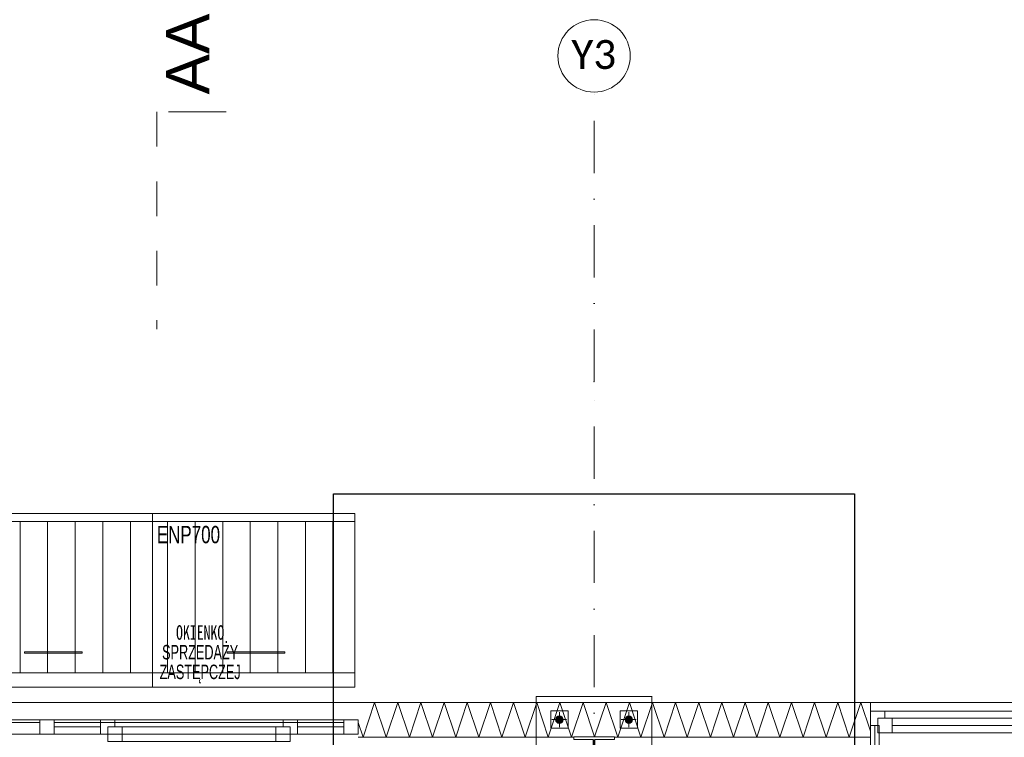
# Model space of a CAD drawing. Header units: centimetres. Extents: x -9388 to 91680, y -1419244 to 50347.
# Tile 33 of 183: x 9989 to 13391, y -701614 to -699135. Entities that reach past the tile are written whole.
import ezdxf
from ezdxf.enums import TextEntityAlignment as Align

# ---------------------------------------------------------------- set-up
doc = ezdxf.new("R2010")
doc.units = ezdxf.units.CM
for name, pattern in [('CENTER', [2, 1.25, -0.25, 0.25, -0.25]), ('Kropki i Kreski', [360, 180, -90, 0, -90]), ('Przerywana', [240, 120, -120])]:
    doc.linetypes.add(name, pattern=pattern)
doc.layers.add('! słupy stalowe_Nr_pióra__232', color=7, linetype='Continuous', lineweight=13, true_color=0x24a2ff)
for name, color, linetype, lineweight in [('! słupy stalowe_Nr_pióra__7', 7, 'Continuous', 13), ('Okna ArchiCADa_Nr_pióra__23', 7, 'Continuous', 15), ('Okna ArchiCADa_Nr_pióra__3', 7, 'Continuous', 13), ('Okna ArchiCADa_Nr_pióra__41', 7, 'Continuous', 15), ('Okna ArchiCADa_Nr_pióra__43', 7, 'Continuous', 13), ('Osie_Nr_pióra__1', 7, 'Continuous', 13), ('Osie_Nr_pióra__4', 7, 'Continuous', 13), ('Osie_Nr_pióra__7', 7, 'Continuous', 13), ('Przekroje_Nr_pióra__5', 7, 'Continuous', 13), ('Q_podkład', 8, 'Continuous', 9), ('Wnętrze - umeblowanie_Nr_pióra__161', 7, 'Continuous', 5), ('Wnętrze - umeblowanie_Nr_pióra__7', 7, 'Continuous', 13), ('Ściany zewnętrzne_Nr_pióra__1', 7, 'Continuous', 13), ('Ściany zewnętrzne_Nr_pióra__174', 7, 'Continuous', 5), ('Ściany zewnętrzne_Nr_pióra__41', 7, 'Continuous', 15)]:
    doc.layers.add(name, color=color, linetype=linetype, lineweight=lineweight)
for name, color, linetype in [('Okna ArchiCADa', 7, 'Continuous'), ('Osie', 7, 'Continuous'), ('Przekroje', 7, 'Continuous')]:
    doc.layers.add(name, color=color, linetype=linetype)
doc.layers.add('Q_uwagi', color=7, linetype='Continuous', lineweight=30, true_color=0xff0101, plot=False)
doc.styles.add('GENERATED_STYLE_2', font='arial.ttf')
doc.styles.add('GENERATED_STYLE_3', font='calibri.ttf')

# ---------------------------------------------------------------- blocks, each defined once
blk = doc.blocks.new('Standardowy znacznik siatki_6')
at = {"layer": 'Osie_Nr_pióra__4', "linetype": 'Kropki i Kreski'}
for p, q in [((1000, 0), (12138.2, 0)), ((12138.2, 0), (13138.2, 0))]:
    blk.add_line(p, q, dxfattribs=at)
blk.add_point((12138.2, 0), dxfattribs=at)
blk.add_point((12138.2, 0), dxfattribs=at)
at = {"layer": 'Osie_Nr_pióra__7', "linetype": 'Continuous'}
blk.add_circle((13263.2, 0), 125, dxfattribs=at)
at = {"layer": 'Osie_Nr_pióra__1', "style": 'GENERATED_STYLE_3'}
for tag, p in [('AC_MarkerText_1_0', (-125, 4.9)), ('AC_MarkerText_1_1', (13263.2, 4.9))]:
    blk.add_attdef(tag, text='', height=100, rotation=270, dxfattribs=at).set_placement(p, align=Align.MIDDLE_CENTER)
blk = doc.blocks.new('Płaszczyzna odcinająca_2', base_point=(40808, -700499.7))
at = {"layer": 'Przekroje_Nr_pióra__5', "linetype": 'Przerywana'}
blk.add_line((40808, -700499.7), (40657.1, -701234.4), dxfattribs=at)
at = {"layer": 'Przekroje_Nr_pióra__5', "linetype": 'Continuous'}
blk.add_line((40847.2, -700507.8), (41043.1, -700548), dxfattribs=at)
at = {"layer": 'Przekroje_Nr_pióra__5', "insert": (40997.8, -700477.5), "char_height": 150, "attachment_point": 7, "rotation": 78.3916, "style": 'GENERATED_STYLE_3'}
blk.add_mtext('\\A1;{\\fArial|b0|i0|c238|p38;AA}', dxfattribs=at)
blk = doc.blocks.new('Witryna sklepowa 19')
at = {"layer": 'Okna ArchiCADa_Nr_pióra__3', "color": 8, "linetype": 'Continuous'}
for p, q in [((-625, 60), (625, 60)), ((-625, 0), (625, 0)), ((-625, 0), (-625, -50)), ((-575, 0), (-625, 0)), ((-575, -50), (-575, 0)), ((575, 0), (575, -50)), ((625, 0), (575, 0)), ((625, -50), (625, 0)), ((-625, -50), (625, -50)), ((-625, -50), (-575, -50)), ((575, -50), (625, -50)), ((-595, -260), (595, -260))]:
    blk.add_line(p, q, dxfattribs=at)
at = {"layer": 'Okna ArchiCADa_Nr_pióra__41', "color": 8, "linetype": 'Continuous'}
for p, q in [((-625, 0), (-625, -50)), ((625, 0), (625, -50))]:
    blk.add_line(p, q, dxfattribs=at)
at = {"layer": 'Okna ArchiCADa_Nr_pióra__43', "color": 8, "linetype": 'Continuous'}
blk.add_line((-575, -10), (575, -10), dxfattribs=at)
blk = doc.blocks.new('Okno potrójne 19')
at = {"layer": 'Okna ArchiCADa_Nr_pióra__23', "color": 8, "linetype": 'Continuous'}
for p, q in [((-550, 0), (-500, 0)), ((-500, 0), (-500, -50)), ((-340.5, -50), (-340.5, 0)), ((-340.5, 0), (-315.5, 0)), ((-315.5, 25), (-265.5, 25)), ((-315.5, -25), (-315.5, 25)), ((-315.5, 0), (-315.5, -25)), ((-265.5, 25), (-265.5, -25)), ((-265.5, 25), (265.5, 25)), ((-265.5, 0), (265.5, 0)), ((265.5, -25), (265.5, 25)), ((265.5, 25), (315.5, 25)), ((315.5, 25), (315.5, -25)), ((315.5, -25), (315.5, 0)), ((315.5, 0), (340.5, 0)), ((340.5, 0), (340.5, -50)), ((500, -50), (500, 0)), ((500, 0), (550, 0)), ((-315.5, -25), (-290.5, -25)), ((-265.5, -25), (-315.5, -25)), ((-290.5, -25), (-290.5, -50)), ((265.5, -25), (-265.5, -25)), ((315.5, -25), (265.5, -25)), ((290.5, -50), (290.5, -25)), ((290.5, -25), (315.5, -25)), ((-500, -50), (-550, -50)), ((-315.5, -50), (-340.5, -50)), ((-290.5, -50), (-315.5, -50)), ((315.5, -50), (290.5, -50)), ((340.5, -50), (315.5, -50)), ((550, -50), (500, -50))]:
    blk.add_line(p, q, dxfattribs=at)
at = {"layer": 'Okna ArchiCADa_Nr_pióra__3', "color": 8, "linetype": 'Continuous'}
for p, q in [((-520, 210), (520, 210)), ((-500, 0), (-340.5, 0)), ((-265.5, 25), (265.5, 25)), ((340.5, 0), (500, 0)), ((-500, -25), (-340.5, -25)), ((340.5, -25), (500, -25)), ((-340.5, -50), (-500, -50)), ((290.5, -50), (-290.5, -50)), ((500, -50), (340.5, -50)), ((-550, -110), (550, -110))]:
    blk.add_line(p, q, dxfattribs=at)
at = {"layer": 'Okna ArchiCADa_Nr_pióra__41', "color": 8, "linetype": 'Continuous'}
for p, q in [((-550, -50), (-550, 0)), ((550, -50), (550, 0))]:
    blk.add_line(p, q, dxfattribs=at)
blk = doc.blocks.new('Witryna sklepowa 19_2')
at = {"layer": 'Okna ArchiCADa_Nr_pióra__3', "color": 8, "linetype": 'Continuous'}
for p, q in [((-550, 60), (550, 60)), ((-550, 0), (550, 0)), ((-550, 0), (-550, -50)), ((-500, 0), (-550, 0)), ((-500, -50), (-500, 0)), ((500, 0), (500, -50)), ((550, 0), (500, 0)), ((550, -50), (550, 0)), ((-550, -50), (550, -50)), ((-550, -50), (-500, -50)), ((500, -50), (550, -50)), ((-520, -260), (520, -260))]:
    blk.add_line(p, q, dxfattribs=at)
at = {"layer": 'Okna ArchiCADa_Nr_pióra__41', "color": 8, "linetype": 'Continuous'}
for p, q in [((-550, 0), (-550, -50)), ((550, 0), (550, -50))]:
    blk.add_line(p, q, dxfattribs=at)
at = {"layer": 'Okna ArchiCADa_Nr_pióra__43', "color": 8, "linetype": 'Continuous'}
blk.add_line((-500, -10), (500, -10), dxfattribs=at)
blk = doc.blocks.new('Okno 19_2')
at = {"layer": 'Okna ArchiCADa_Nr_pióra__23', "color": 8, "linetype": 'Continuous'}
for p, q in [((-450, 0), (-425, 0)), ((-425, 25), (-375, 25)), ((-425, -25), (-425, 25)), ((-425, 0), (-425, -25)), ((-375, 25), (-375, -25)), ((-375, 25), (375, 25)), ((-375, 0), (375, 0)), ((375, -25), (375, 25)), ((375, 25), (425, 25)), ((425, 25), (425, -25)), ((425, -25), (425, 0)), ((425, 0), (450, 0)), ((-425, -25), (-400, -25)), ((-375, -25), (-425, -25)), ((-400, -25), (-400, -50)), ((375, -25), (-375, -25)), ((425, -25), (375, -25)), ((400, -50), (400, -25)), ((400, -25), (425, -25)), ((-400, -50), (-450, -50)), ((450, -50), (400, -50))]:
    blk.add_line(p, q, dxfattribs=at)
at = {"layer": 'Okna ArchiCADa_Nr_pióra__3', "color": 8, "linetype": 'Continuous'}
for p, q in [((-420, 240), (420, 240)), ((-375, 25), (375, 25)), ((400, -50), (-400, -50)), ((-450, -80), (450, -80))]:
    blk.add_line(p, q, dxfattribs=at)
at = {"layer": 'Okna ArchiCADa_Nr_pióra__41', "color": 8, "linetype": 'Continuous'}
for p, q in [((-450, -50), (-450, 0)), ((450, -50), (450, 0))]:
    blk.add_line(p, q, dxfattribs=at)
blk = doc.blocks.new('PAB.01_RZUT PRZYZIEMIA')
at = {"layer": '! słupy stalowe_Nr_pióra__7', "linetype": 'Continuous'}
for points in [[(41867, -701552.3, 1), (41841, -701552.3, 1)], [(41867, -701552.3, 1), (41841, -701552.3, 1)], [(42107, -701552.3, 1), (42081, -701552.3, 1)], [(42107, -701552.3, 1), (42081, -701552.3, 1)]]:
    blk.add_hatch(color=8, dxfattribs=at).paths.add_polyline_path(points)
at = {"layer": 'Wnętrze - umeblowanie_Nr_pióra__161', "linetype": 'Continuous'}
h = blk.add_hatch(dxfattribs=at)
h.set_pattern_fill('ANSI31', color=8, angle=11.6084, style=0, pattern_type=2)
h.set_pattern_definition([(89.999997, (306218.2, -597398.2), (-95.25, 5e-06), [])])
h.paths.add_polyline_path([(39747.8, -700868.5), (39747.8, -701391.5), (40447.8, -701391.5), (40447.8, -700868.5)])
h = blk.add_hatch(dxfattribs=at)
h.set_pattern_fill('ANSI31', color=8, angle=11.6084, style=0, pattern_type=2)
h.set_pattern_definition([(89.999997, (306918.2, -597398.2), (-95.25, 5e-06), [])])
h.paths.add_polyline_path([(40447.8, -700868.5), (40447.8, -701391.5), (41147.8, -701391.5), (41147.8, -700868.5)])
at = {"layer": '! słupy stalowe_Nr_pióra__232', "color": 8, "linetype": 'Continuous'}
for p, q in [((41774, -701472.3), (41774.1, -701472.3)), ((41774, -701472.3), (41774.1, -701472.3)), ((41774, -701472.3), (41774, -701872.3)), ((42174, -701472.3), (41774, -701472.3)), ((42174, -701472.3), (42174.1, -701472.3)), ((42174, -701472.3), (42174.1, -701472.3)), ((42174, -701872.3), (42174, -701472.3)), ((41824, -701522.3), (41824, -701582.3)), ((41884, -701522.3), (41824, -701522.3)), ((41849.4, -701541), (41845.5, -701543.6)), ((41849.4, -701541.2), (41845.5, -701543.8)), ((41854, -701540), (41849.4, -701541)), ((41854, -701540.3), (41849.4, -701541.2)), ((41858.6, -701541), (41854, -701540)), ((41858.6, -701541.2), (41854, -701540.3)), ((41862.5, -701543.6), (41858.6, -701541)), ((41862.5, -701543.8), (41858.6, -701541.2)), ((41884, -701582.3), (41884, -701522.3)), ((42124, -701522.3), (42064, -701522.3)), ((42064, -701522.3), (42064, -701582.3)), ((42089.4, -701541), (42085.5, -701543.6)), ((42089.4, -701541.2), (42085.5, -701543.8)), ((42094, -701540), (42089.4, -701541)), ((42094, -701540.3), (42089.4, -701541.2)), ((42098.6, -701541), (42094, -701540)), ((42098.6, -701541.2), (42094, -701540.3)), ((42102.5, -701543.6), (42098.6, -701541)), ((42102.5, -701543.8), (42098.6, -701541.2)), ((42124, -701582.3), (42124, -701522.3)), ((41395.2, -701552.3), (41395.3, -701552.3)), ((41828, -701552.3), (41828.1, -701552.3)), ((41828, -701552.3), (41828.1, -701552.3)), ((41842.9, -701547.5), (41842, -701552)), ((41842.9, -701547.7), (41842, -701552.3)), ((41842, -701552), (41842, -701557.3)), ((41842, -701552.3), (41842.9, -701556.9)), ((41845.5, -701543.6), (41842.9, -701547.5)), ((41845.5, -701543.8), (41842.9, -701547.7)), ((41842.9, -701556.9), (41845.5, -701560.8)), ((41845.5, -701560.8), (41849.4, -701563.4)), ((41849.4, -701563.4), (41854, -701564.3)), ((41854, -701564.3), (41858.6, -701563.4)), ((41858.6, -701563.4), (41862.5, -701560.8)), ((41865.1, -701547.5), (41862.5, -701543.6)), ((41865.1, -701547.7), (41862.5, -701543.8)), ((41862.5, -701560.8), (41865.1, -701556.9)), ((41866, -701552), (41865.1, -701547.5)), ((41866, -701552.3), (41865.1, -701547.7)), ((41865.1, -701556.9), (41866, -701552.3)), ((41866, -701557.3), (41866, -701552)), ((42082.9, -701547.5), (42082, -701552)), ((42082.9, -701547.7), (42082, -701552.3)), ((42082, -701552), (42082, -701557.3)), ((42082, -701552.3), (42082.9, -701556.9)), ((42085.5, -701543.6), (42082.9, -701547.5)), ((42085.5, -701543.8), (42082.9, -701547.7)), ((42082.9, -701556.9), (42085.5, -701560.8)), ((42085.5, -701560.8), (42089.4, -701563.4)), ((42089.4, -701563.4), (42094, -701564.3)), ((42094, -701564.3), (42098.6, -701563.4)), ((42098.6, -701563.4), (42102.5, -701560.8)), ((42105.1, -701547.5), (42102.5, -701543.6)), ((42105.1, -701547.7), (42102.5, -701543.8)), ((42102.5, -701560.8), (42105.1, -701556.9)), ((42106, -701552), (42105.1, -701547.5)), ((42106, -701552.3), (42105.1, -701547.7)), ((42105.1, -701556.9), (42106, -701552.3)), ((42106, -701557.3), (42106, -701552)), ((41824, -701582.3), (41884, -701582.3)), ((42064, -701582.3), (42124, -701582.3))]:
    blk.add_line(p, q, dxfattribs=at)
at = {"layer": '! słupy stalowe_Nr_pióra__232', "color": 8, "linetype": 'CENTER'}
for p, q in [((41854, -701578.3), (41854, -701526.3)), ((42094, -701578.3), (42094, -701526.3)), ((41828, -701552.3), (41880, -701552.3)), ((42068, -701552.3), (42120, -701552.3))]:
    blk.add_line(p, q, dxfattribs=at)
at = {"layer": '! słupy stalowe_Nr_pióra__232', "color": 8, "linetype": 'Continuous', "flags": 128}
blk.add_lwpolyline([(42044, -701732.3), (41904, -701732.3), (41904, -701723.8), (41971.3, -701723.8), (41971.3, -701620.8), (41904, -701620.8), (41904, -701612.3), (42044, -701612.3), (42044, -701620.8), (41976.8, -701620.8), (41976.8, -701723.8), (42044, -701723.8)], close=True, dxfattribs=at)
at = {"layer": '! słupy stalowe_Nr_pióra__232', "color": 8, "linetype": 'Continuous'}
for centre in [(41854, -701552.3), (42094, -701552.3)]:
    blk.add_circle(centre, 13, dxfattribs=at)
at = {"layer": 'Wnętrze - umeblowanie_Nr_pióra__161', "color": 8, "linetype": 'Continuous'}
for p, q in [((40447.8, -700867.8), (39747.8, -700867.8)), ((41147.8, -700867.8), (40447.8, -700867.8)), ((40447.8, -701390.8), (39747.8, -701390.8)), ((41147.8, -701390.8), (40447.8, -701390.8))]:
    blk.add_line(p, q, dxfattribs=at)
at = {"layer": 'Wnętrze - umeblowanie_Nr_pióra__161', "color": 8, "linetype": 'Continuous', "flags": 128}
for points in [[(40447.8, -700840.8), (39747.8, -700840.8), (39747.8, -701440.8), (40447.8, -701440.8)], [(41147.8, -700840.8), (40447.8, -700840.8), (40447.8, -701440.8), (41147.8, -701440.8)], [(40205.8, -701318.1), (40005.8, -701318.1), (40005.8, -701323.1), (40205.8, -701323.1)], [(40905.8, -701318.1), (40705.8, -701318.1), (40705.8, -701323.1), (40905.8, -701323.1)]]:
    blk.add_lwpolyline(points, close=True, dxfattribs=at)
at = {"layer": 'Ściany zewnętrzne_Nr_pióra__1', "color": 8, "linetype": 'Continuous'}
for p, q in [((42929, -701572.8), (42944, -701572.8)), ((42944, -701572.8), (42959, -701572.8)), ((42959, -701572.8), (42959, -701812.8))]:
    blk.add_line(p, q, dxfattribs=at)
at = {"layer": 'Ściany zewnętrzne_Nr_pióra__174', "color": 8, "linetype": 'Continuous'}
for p, q in [((41175.8, -701612.8), (41215.8, -701492.8)), ((41215.8, -701492.8), (41255.8, -701612.8)), ((41255.8, -701612.8), (41295.8, -701492.8)), ((41295.8, -701492.8), (41335.8, -701612.8)), ((41335.8, -701612.8), (41375.8, -701492.8)), ((41375.8, -701492.8), (41415.8, -701612.8)), ((41415.8, -701612.8), (41455.8, -701492.8)), ((41455.8, -701492.8), (41495.8, -701612.8)), ((41495.8, -701612.8), (41535.8, -701492.8)), ((41535.8, -701492.8), (41575.8, -701612.8)), ((41575.8, -701612.8), (41615.8, -701492.8)), ((41615.8, -701492.8), (41655.8, -701612.8)), ((41655.8, -701612.8), (41695.8, -701492.8)), ((41695.8, -701492.8), (41735.8, -701612.8)), ((41735.8, -701612.8), (41775.8, -701492.8)), ((41775.8, -701492.8), (41815.8, -701612.8)), ((41815.8, -701612.8), (41855.8, -701492.8)), ((41855.8, -701492.8), (41895.8, -701612.8)), ((41895.8, -701612.8), (41935.8, -701492.8)), ((41935.8, -701492.8), (41975.6, -701612.3)), ((41975.9, -701612.3), (42015.8, -701492.8)), ((42015.8, -701492.8), (42055.8, -701612.8)), ((42055.8, -701612.8), (42095.8, -701492.8)), ((42095.8, -701492.8), (42135.8, -701612.8)), ((42135.8, -701612.8), (42175.8, -701492.8)), ((42175.8, -701492.8), (42215.8, -701612.8)), ((42215.8, -701612.8), (42255.8, -701492.8)), ((42255.8, -701492.8), (42295.8, -701612.8)), ((42295.8, -701612.8), (42335.8, -701492.8)), ((42335.8, -701492.8), (42375.8, -701612.8)), ((42375.8, -701612.8), (42415.8, -701492.8)), ((42415.8, -701492.8), (42455.8, -701612.8)), ((42455.8, -701612.8), (42495.8, -701492.8)), ((42495.8, -701492.8), (42535.8, -701612.8)), ((42535.8, -701612.8), (42575.8, -701492.8)), ((42575.8, -701492.8), (42615.8, -701612.8)), ((42615.8, -701612.8), (42655.8, -701492.8)), ((42655.8, -701492.8), (42695.8, -701612.8)), ((42695.8, -701612.8), (42735.8, -701492.8)), ((42735.8, -701492.8), (42775.8, -701612.8)), ((42775.8, -701612.8), (42815.8, -701492.8)), ((42815.8, -701492.8), (42855.8, -701612.8)), ((42855.8, -701612.8), (42895.8, -701492.8)), ((42895.8, -701492.8), (42929, -701592.4)), ((41159, -701562.4), (41175.8, -701612.8))]:
    blk.add_line(p, q, dxfattribs=at)
at = {"layer": 'Ściany zewnętrzne_Nr_pióra__41', "color": 8, "linetype": 'Continuous'}
for p, q in [((42929, -701492.8), (42929, -701522.8)), ((42929, -701522.8), (42929, -701572.8)), ((42929, -701782.8), (42929, -701572.8)), ((42944, -701797.8), (42944, -701572.8)), ((41904.1, -701612.8), (41159, -701612.8)), ((42049, -701612.8), (42044.1, -701612.8)), ((42109, -701612.8), (42049, -701612.8)), ((42929, -701612.8), (42109, -701612.8))]:
    blk.add_line(p, q, dxfattribs=at)
at = {"layer": 'Ściany zewnętrzne_Nr_pióra__41', "color": 8, "linetype": 'Continuous', "flags": 128}
blk.add_lwpolyline([(42929, -701492.8), (41159, -701492.8)], dxfattribs=at)
at = {"layer": 'Okna ArchiCADa', "color": 8, "linetype": 'Continuous', "xscale": -1, "zscale": 1000}
for name, p, rotation in [('Witryna sklepowa 19', (39483.7, -701552.8), 0.0001226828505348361), ('Okno potrójne 19', (40609, -701602.8), 180.0001226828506), ('Witryna sklepowa 19_2', (40609, -701552.8), 0.0001226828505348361), ('Witryna sklepowa 19_2', (40609, -701552.8), 0.0001226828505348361)]:
    blk.add_blockref(name, p, dxfattribs=dict(at, rotation=rotation))
at = {"layer": 'Okna ArchiCADa', "color": 8, "linetype": 'Continuous', "zscale": 1000, "rotation": 180.0001226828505}
blk.add_blockref('Okno 19_2', (43379, -701572.8), dxfattribs=at)
at = {"layer": 'Osie', "color": 8, "linetype": 'Continuous'}
ref = blk.add_blockref('Standardowy znacznik siatki_6', (41974, -712523.4), dxfattribs=dict(at, zscale=1000, rotation=89.99999713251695))
ref.add_attrib('AC_MarkerText_1_1', 'Y3', dxfattribs={"layer": 'Osie_Nr_pióra__1', "color": 7, "height": 100, "rotation": 360, "style": 'GENERATED_STYLE_3'}).set_placement((41973, -699255.4), align=Align.MIDDLE_CENTER)
at = {"layer": 'Przekroje', "color": 8, "rotation": 11.60840108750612}
blk.add_blockref('Płaszczyzna odcinająca_2', (40463.3, -699453.4), dxfattribs=at)
at = {"layer": 'Wnętrze - umeblowanie_Nr_pióra__161', "color": 8, "linetype": 'Continuous', "insert": (40572.4, -700913.8), "char_height": 60, "attachment_point": 5, "rotation": 360, "style": 'GENERATED_STYLE_3'}
blk.add_mtext('\\A1;{\\W0.700000x;\\fArial|b0|i0|c238|p38;ENP700}', dxfattribs=at)
at = {"layer": 'Wnętrze - umeblowanie_Nr_pióra__7', "color": 8, "linetype": 'Continuous', "insert": (40612.9, -701427.7), "char_height": 50, "width": 419.54, "attachment_point": 8, "rotation": 360, "line_spacing_factor": 0.815869, "style": 'GENERATED_STYLE_2'}
blk.add_mtext('\\A1;{\\W0.700000x;\\fMS Gothic|b0|i0|c238|p49;OKIENKO SPRZEDAŻY ZASTĘPCZEJ}', dxfattribs=at)

msp = doc.modelspace()

# ---------------------------------------------------------------- block references
at = {"layer": 'Q_podkład'}
msp.add_blockref('PAB.01_RZUT PRZYZIEMIA', (-30000, 0), dxfattribs=at)

# ---------------------------------------------------------------- next in the draw order: linework, layer by layer
at = {"layer": 'Q_uwagi'}
msp.add_lwpolyline([(11074, -700772.3), (12874, -700772.3), (12874, -702572.3), (11074, -702572.3)], close=True, dxfattribs=at)

doc.saveas('drawing.dxf')
